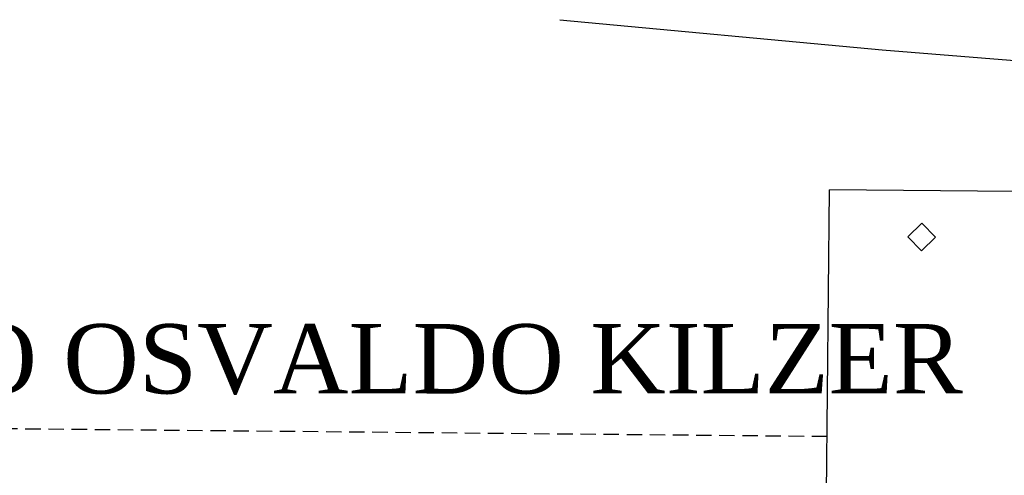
# Model space of a CAD drawing. Header units: millimetres. Extents: x 593 to 1794, y -180 to 570.
# Tile 51 of 71: x 1318 to 1350, y 61 to 76. Entities that reach past the tile are written whole.
import ezdxf

# ---------------------------------------------------------------- set-up
doc = ezdxf.new("R2010")
doc.units = ezdxf.units.MM
doc.header["$MEASUREMENT"] = 0
doc.linetypes.add('Dashed', pattern=[0.75, 0.5, -0.25])
doc.layers.add('Layout - Marco Polo', color=252, linetype='Continuous', lineweight=25)
doc.layers.add('Textos - Marco Polo', color=143, linetype='Continuous', lineweight=25)
doc.styles.add('Dutch801RmBT', font='dutch.ttf')

msp = doc.modelspace()

# ---------------------------------------------------------------- linework, layer by layer
at = {"layer": 'Layout - Marco Polo'}
for p, q in [((1344.445, 60.735), (1344.539, 70.584)), ((1350.538, 70.527), (1344.539, 70.584)), ((1347.529, 69.506), (1347.074, 69.06)), ((1347.974, 69.051), (1347.529, 69.506)), ((1347.074, 69.06), (1347.52, 68.606)), ((1347.52, 68.606), (1347.974, 69.051))]:
    msp.add_line(p, q, dxfattribs=at)
at = {"layer": 'Layout - Marco Polo', "linetype": 'Dashed'}
msp.add_line((1344.463, 62.585), (1302.32, 62.985), dxfattribs=at)
at = {"layer": 'Layout - Marco Polo'}
msp.add_lwpolyline([(1335.796, 76.101), (1346.251, 75.124), (1346.251, 75.124), (1357.124, 74.253), (1357.124, 74.253), (1374.549, 73.188), (1374.549, 73.188)], dxfattribs=at)

# ---------------------------------------------------------------- texts
at = {"layer": 'Textos - Marco Polo', "lineweight": 5, "insert": (1307.324, 63.932), "char_height": 2.25, "width": 54, "attachment_point": 7, "line_spacing_factor": 0.9, "style": 'Dutch801RmBT'}
msp.add_mtext('BLOCO OSVALDO KILZER', dxfattribs=at)

doc.saveas('drawing.dxf')
